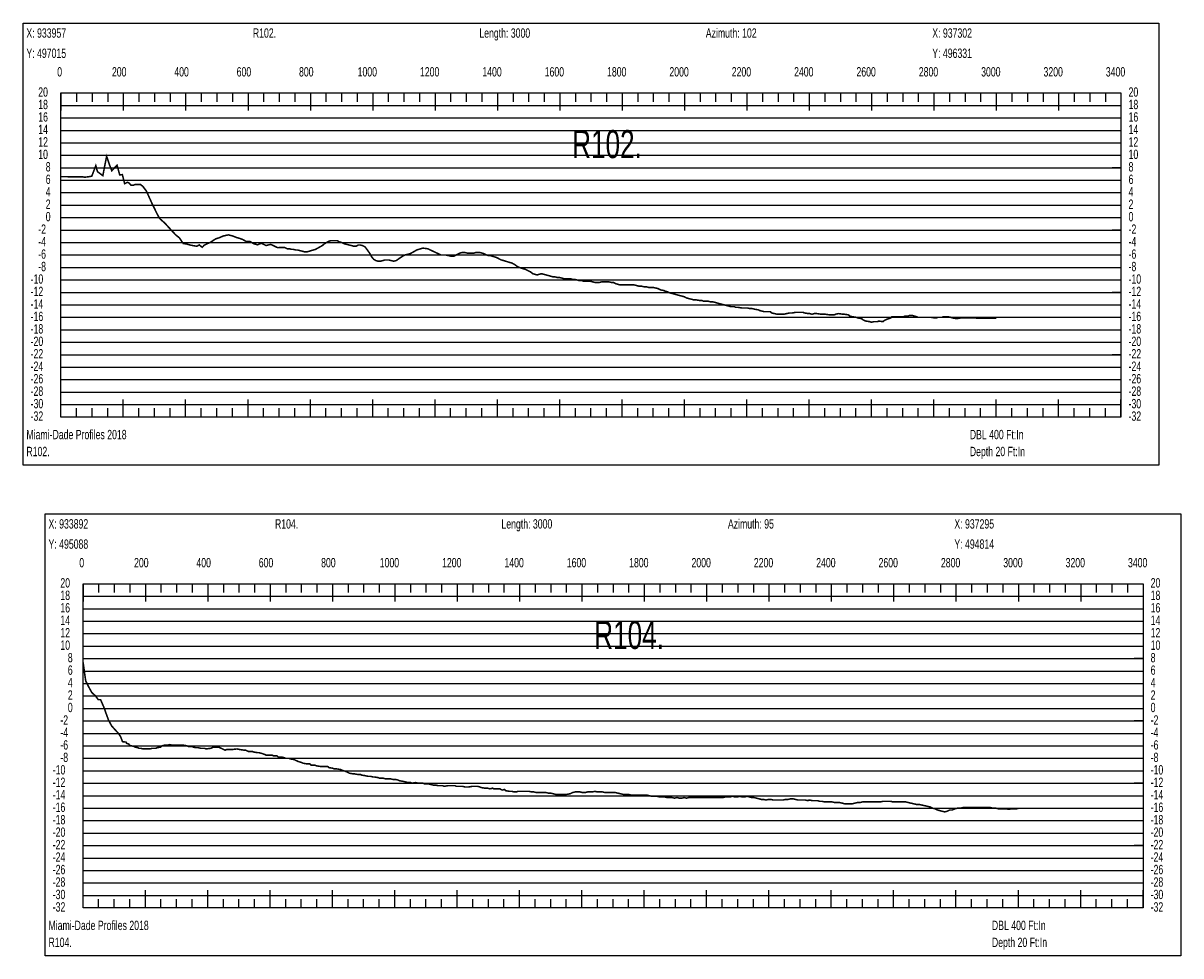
# Model space of a CAD drawing. Header units: inches. Extents: x 471865 to 538526, y 1054316 to 1102451.
# Tile 112 of 114: x 530678 to 534392, y 1099199 to 1102192. Entities that reach past the tile are written whole.
import ezdxf

# ---------------------------------------------------------------- set-up
doc = ezdxf.new("R2010")
doc.units = ezdxf.units.IN
doc.header["$MEASUREMENT"] = 0
for name, color, linetype in [('LABELS', 7, 'Continuous'), ('X_Gr1', 7, 'Continuous'), ('XSECTION', 7, 'Continuous')]:
    doc.layers.add(name, color=color, linetype=linetype)
doc.styles.get("Standard").update_dxf_attribs({"font": 'arial.ttf'})

msp = doc.modelspace()

# ---------------------------------------------------------------- linework, layer by layer
at = {"layer": 'X_Gr1', "color": 6, "linetype": 'Continuous', "lineweight": 18, "true_color": 0xff00ff, "transparency": 33554687, "const_width": 5}
for points in [[(530800.7, 1101699.3), (530800.7, 1101699.3), (530870.5, 1101698.5), (530875.6, 1101697.5), (530886.8, 1101698.7), (530898.6, 1101700.9), (530911.5, 1101734.5), (530916.9, 1101715.3), (530934, 1101702.5), (530946.2, 1101764.5), (530954.6, 1101739.4), (530962.8, 1101718.2), (530973.4, 1101729.6), (530979.6, 1101735.8), (530988.2, 1101705.1), (530996.7, 1101705.8), (531003.9, 1101676.6), (531013.1, 1101681.3), (531018.3, 1101678.6), (531024.2, 1101672), (531031.5, 1101671.5), (531037.3, 1101674), (531045.3, 1101674.3), (531054.3, 1101674.4), (531062.4, 1101668.2), (531074, 1101652.6), (531082.7, 1101633.3), (531091.9, 1101612.9), (531108.4, 1101579.4), (531116.1, 1101565), (531132.9, 1101550.2), (531150.1, 1101531.4), (531167.3, 1101512.9), (531179.6, 1101502.9), (531192, 1101484.7), (531201.5, 1101483.4), (531213.1, 1101480.1), (531224.4, 1101477.8), (531235.5, 1101475.9), (531243.5, 1101480.2), (531252.8, 1101472.5), (531259.1, 1101479.3), (531270.1, 1101484.7), (531278.6, 1101488.4), (531285.3, 1101492.6), (531297, 1101500.2), (531306.3, 1101502.8), (531320.8, 1101509), (531336.4, 1101512.4), (531349.8, 1101509.3), (531361.6, 1101504.4), (531372.6, 1101501.3), (531382.8, 1101497.6), (531394.4, 1101490.8), (531405.4, 1101491.8), (531418.5, 1101483.8), (531430.7, 1101480.7), (531442.2, 1101485.8), (531457.3, 1101478.3), (531472.7, 1101482), (531485.7, 1101475.7), (531494.8, 1101471.3), (531499.2, 1101471.7), (531503.6, 1101472.1), (531508.1, 1101472.1), (531512.6, 1101472.1), (531517.3, 1101471.9), (531525.2, 1101467.9), (531532.6, 1101467.9), (531539.5, 1101465.9), (531545.9, 1101465.9), (531552.4, 1101463.9), (531559.1, 1101463.9), (531566.5, 1101461.9), (531574.2, 1101459.9), (531581.6, 1101457.9), (531588.8, 1101457.9), (531595.6, 1101459.9), (531602.3, 1101461.9), (531609.3, 1101463.9), (531616.2, 1101465.9), (531623.3, 1101469.9), (531630.5, 1101473.9), (531637.8, 1101477.9), (531644.9, 1101483.9), (531651.7, 1101487.9), (531658.6, 1101491.9), (531665.6, 1101493.9), (531672.5, 1101493.9), (531679.4, 1101493.9), (531686.1, 1101493.9), (531692.9, 1101489.9), (531700.2, 1101487.9), (531708.1, 1101483.9), (531716.3, 1101481.9), (531724.5, 1101479.9), (531732.2, 1101477.9), (531739.4, 1101475.9), (531746.2, 1101475.9), (531753.1, 1101479.9), (531760.1, 1101479.9), (531767.5, 1101477.9), (531775.1, 1101473.9), (531782.5, 1101463.9), (531789.7, 1101453.9), (531796.4, 1101441.9), (531803, 1101433.9), (531809.9, 1101429.9), (531817.2, 1101427.9), (531824.8, 1101427.9), (531831.8, 1101429.9), (531838.5, 1101431.9), (531851.7, 1101431.9), (531859.1, 1101429.9), (531866.9, 1101427.9), (531874.8, 1101429.9), (531880.7, 1101433.9), (531886.6, 1101437.9), (531892.4, 1101442), (531895.3, 1101443.9), (531902.8, 1101447.9), (531911, 1101449.9), (531919.3, 1101451.9), (531926.9, 1101455.9), (531934, 1101459.9), (531940.5, 1101463.9), (531947, 1101465.9), (531953.6, 1101467.9), (531960.7, 1101469.9), (531966.5, 1101469.2), (531972.2, 1101468.4), (531976.2, 1101467.9), (531978, 1101467), (531983.9, 1101464.3), (531989.7, 1101461.5), (531995.5, 1101458.8), (532001.4, 1101456), (532007.2, 1101453.3), (532013, 1101450.5), (532018.6, 1101447.9), (532025.9, 1101447.9), (532034, 1101447.9), (532043, 1101445.9), (532051.5, 1101443.9), (532059.5, 1101443.9), (532065.3, 1101446.8), (532071.2, 1101449.8), (532077.1, 1101452.7), (532079.5, 1101453.9), (532086.5, 1101455.9), (532094.7, 1101455.9), (532103.1, 1101453.9), (532111, 1101453.9), (532118.4, 1101453.9), (532124.8, 1101453.9), (532130.9, 1101455.9), (532137.1, 1101455.9), (532143.7, 1101455.9), (532150.6, 1101453.9), (532157.5, 1101451.9), (532164.7, 1101447.9), (532171.6, 1101445.9), (532177.8, 1101445.9), (532183.8, 1101443.9), (532190.1, 1101441.9), (532196.8, 1101439.9), (532204.4, 1101435.9), (532212.3, 1101431.9), (532219.9, 1101429.9), (532226.6, 1101427.9), (532232.7, 1101425.9), (532239.2, 1101423.9), (532246.3, 1101421.9), (532254.2, 1101417.9), (532262.1, 1101411.9), (532269.6, 1101407.9), (532276.1, 1101405.9), (532282.3, 1101403.9), (532289.4, 1101401.9), (532297.3, 1101397.9), (532305.5, 1101393.9), (532313.2, 1101387.9), (532320.3, 1101385.9), (532327, 1101383.9), (532333.8, 1101385.9), (532341, 1101387.9), (532348.4, 1101385.9), (532355.8, 1101383.9), (532363.3, 1101381.9), (532370.3, 1101379.9), (532377.1, 1101377.9), (532383.7, 1101377.9), (532390.6, 1101375.9), (532398.2, 1101375.9), (532405.7, 1101373.9), (532412.9, 1101371.9), (532420, 1101371.9), (532426.7, 1101371.9), (532433.3, 1101371.9), (532440.1, 1101369.9), (532447.1, 1101369.9), (532454.3, 1101367.9), (532461.7, 1101365.9), (532469.3, 1101365.9), (532476.3, 1101363.9), (532482.8, 1101363.9), (532489.6, 1101363.9), (532496.8, 1101363.9), (532504.6, 1101361.9), (532512.4, 1101359.9), (532523.5, 1101359.9), (532527.3, 1101359.9), (532534.7, 1101361.9), (532542.3, 1101361.9), (532549.4, 1101361.9), (532556.5, 1101361.9), (532564.1, 1101359.9), (532571.7, 1101359.9), (532579.1, 1101355.9), (532585.8, 1101353.9), (532592.8, 1101351.9), (532600.4, 1101351.9), (532608.3, 1101351.9), (532616.1, 1101351.9), (532623.5, 1101351.9), (532631, 1101351.9), (532638.4, 1101351.9), (532645.8, 1101349.9), (532653.5, 1101347.9), (532661.4, 1101347.9), (532669.6, 1101345.9), (532677.5, 1101345.9), (532684.6, 1101343.9), (532691.6, 1101343.9), (532699.2, 1101343.9), (532707.4, 1101341.9), (532715.5, 1101339.9), (532722.7, 1101335.9), (532733.7, 1101333.9), (532737.5, 1101331.9), (532745.4, 1101329.9), (532753.7, 1101325.9), (532761.8, 1101323.9), (532769.5, 1101321.9), (532776.6, 1101319.9), (532783.8, 1101317.9), (532791.3, 1101315.9), (532799, 1101313.9), (532806.7, 1101309.9), (532814.3, 1101307.9), (532821.9, 1101305.9), (532829.5, 1101303.9), (532836.8, 1101303.9), (532848.3, 1101301.9), (532856.1, 1101301.9), (532860, 1101299.9), (532867.4, 1101299.9), (532874.5, 1101299.9), (532882.1, 1101297.9), (532889.8, 1101297.9), (532897.3, 1101295.9), (532904.3, 1101293.9), (532911.3, 1101291.9), (532918.9, 1101289.9), (532926.8, 1101287.9), (532934.7, 1101285.9), (532942.1, 1101283.9), (532949.1, 1101281.9), (532959.8, 1101281.9), (532963.7, 1101279.9), (532971.8, 1101279.9), (532983.3, 1101277.9), (532987, 1101277.9), (532997.8, 1101277.9), (533001.5, 1101277.9), (533009.2, 1101275.9), (533017.1, 1101275.9), (533024.9, 1101273.9), (533036.4, 1101271.9), (533040.3, 1101269.9), (533048, 1101267.9), (533055.4, 1101265.9), (533063, 1101265.9), (533075, 1101265.9), (533079.3, 1101261.9), (533088.1, 1101259.9), (533096.4, 1101257.9), (533104, 1101257.9), (533115, 1101257.9), (533118.9, 1101257.9), (533127.7, 1101259.9), (533136.8, 1101261.9), (533145.3, 1101261.9), (533156.4, 1101263.9), (533163.7, 1101263.9), (533167.6, 1101263.9), (533180.2, 1101263.9), (533184.6, 1101261.9), (533197.1, 1101259.9), (533201.1, 1101259.9), (533208.7, 1101257.9), (533216.2, 1101259.9), (533224.2, 1101259.9), (533237.2, 1101257.9), (533241.9, 1101257.9), (533251, 1101257.9), (533264, 1101255.9), (533268.2, 1101255.9), (533280.7, 1101255.9), (533284.9, 1101257.9), (533293.6, 1101259.9), (533307.2, 1101257.9), (533311.9, 1101257.9), (533325.4, 1101255.9), (533329.8, 1101251.9), (533338.1, 1101249.9), (533350.5, 1101247.9), (533354.7, 1101245.9), (533367.7, 1101243.9), (533372.1, 1101239.9), (533381.1, 1101235.9), (533394.4, 1101233.9), (533398.7, 1101231.9), (533406.9, 1101233.9), (533418.7, 1101233.9), (533422.9, 1101235.9), (533436.3, 1101233.9), (533440.9, 1101237.9), (533449.7, 1101241.9), (533461.4, 1101245.9), (533465.1, 1101249.9), (533477.2, 1101249.9), (533481.7, 1101249.9), (533495.1, 1101249.9), (533502.9, 1101249.9), (533506.6, 1101251.9), (533517.5, 1101251.9), (533521.6, 1101253.9), (533530.5, 1101253.9), (533544, 1101249.9), (533548.2, 1101247.9), (533559.5, 1101247.9), (533563.3, 1101247.9), (533571.4, 1101247.9), (533585.2, 1101247.9), (533589.9, 1101247.9), (533602.8, 1101245.9), (533606.7, 1101245.9), (533613.9, 1101247.9), (533625.6, 1101247.9), (533630, 1101249.9), (533644.3, 1101249.9), (533653.9, 1101247.9), (533658.5, 1101245.9), (533670.6, 1101243.9), (533674.4, 1101243.9), (533686, 1101245.9), (533694.7, 1101245.9), (533799.7, 1101244.9)], [(530870.8, 1100140.8), (530870.8, 1100140.8), (530879, 1100081.3), (530887.3, 1100064.6), (530898.7, 1100043.7), (530909.7, 1100033.9), (530919.4, 1100021), (530926.8, 1100020.8), (530937.1, 1099997.3), (530951.7, 1099956.7), (530962, 1099937.1), (530975.1, 1099922.3), (530983.1, 1099914.2), (530990.9, 1099902.4), (530997.2, 1099886), (531008.4, 1099884.8), (531010.3, 1099880.8), (531017.1, 1099878.8), (531019.6, 1099874.8), (531025.2, 1099872.8), (531034, 1099870.8), (531037.1, 1099868.8), (531046.6, 1099866.8), (531049.7, 1099864.8), (531056.3, 1099864.8), (531063, 1099862.8), (531070.1, 1099862.8), (531081.3, 1099862.8), (531084.9, 1099862.8), (531092.5, 1099864.8), (531104.2, 1099864.8), (531108.1, 1099866.8), (531120, 1099868.8), (531123.9, 1099872.8), (531131.7, 1099874.8), (531143, 1099874.8), (531146.7, 1099876.8), (531158.4, 1099874.8), (531162.2, 1099874.8), (531170, 1099874.8), (531181.4, 1099874.8), (531185.3, 1099874.8), (531193, 1099874.8), (531204.1, 1099872.8), (531208, 1099870.8), (531219.9, 1099870.8), (531223.8, 1099868.8), (531231.7, 1099866.8), (531239.8, 1099866.8), (531248.3, 1099864.8), (531260.6, 1099864.8), (531264.7, 1099862.8), (531280.8, 1099864.8), (531288.8, 1099868.8), (531300.9, 1099868.8), (531305.2, 1099868.8), (531313.7, 1099864.8), (531326.3, 1099858.8), (531330.7, 1099860.8), (531343.5, 1099860.8), (531347.8, 1099860.8), (531364.6, 1099862.8), (531373.5, 1099860.8), (531387.2, 1099858.8), (531391.8, 1099858.8), (531400.8, 1099854.8), (531413.6, 1099854.8), (531417.9, 1099852.8), (531430.8, 1099850.8), (531434.9, 1099850.8), (531442.9, 1099848.8), (531454, 1099844.8), (531457.8, 1099842.8), (531469.3, 1099842.8), (531477.1, 1099842.8), (531481, 1099840.8), (531492.4, 1099840.8), (531496.4, 1099836.8), (531508, 1099836.8), (531515.6, 1099834.8), (531519.4, 1099832.8), (531531.1, 1099832.8), (531535.3, 1099830.8), (531547.5, 1099828.8), (531551.6, 1099826.8), (531559.9, 1099822.8), (531572.5, 1099818.8), (531576.8, 1099816.8), (531589.5, 1099814.8), (531597.9, 1099814.8), (531602.2, 1099810.8), (531614.4, 1099810.8), (531618.2, 1099808.8), (531630.3, 1099806.8), (531638.5, 1099806.8), (531642.7, 1099806.8), (531655, 1099806.8), (531659.3, 1099802.8), (531671.8, 1099800.8), (531675.9, 1099798.8), (531684, 1099798.8), (531696.3, 1099796.8), (531700.5, 1099794.8), (531712.9, 1099790.8), (531721, 1099786.8), (531725.1, 1099784.8), (531736.9, 1099782.8), (531740.7, 1099782.8), (531752.4, 1099780.8), (531760.4, 1099780.8), (531764.4, 1099778.8), (531776.7, 1099776.8), (531784.9, 1099774.8), (531792.9, 1099774.8), (531801.1, 1099772.8), (531805.3, 1099772.8), (531817.3, 1099770.8), (531821.3, 1099768.8), (531833.4, 1099768.8), (531841.2, 1099766.8), (531845.1, 1099766.8), (531857.2, 1099766.8), (531865.4, 1099764.8), (531873.6, 1099764.8), (531881.4, 1099762.8), (531885.3, 1099760.8), (531897.2, 1099758.8), (531905.2, 1099756.8), (531913.2, 1099754.8), (531921.3, 1099754.8), (531925.3, 1099752.8), (531937.5, 1099754.8), (531945.5, 1099752.8), (531953.5, 1099752.8), (531961.5, 1099752.8), (531965.6, 1099750.8), (531977.4, 1099750.8), (531985.5, 1099748.8), (531993.7, 1099746.8), (532001.8, 1099746.8), (532009.5, 1099744.8), (532016.9, 1099744.8), (532024.6, 1099744.8), (532028.5, 1099742.8), (532040.2, 1099744.8), (532044.2, 1099744.8), (532055.8, 1099744.8), (532063.8, 1099744.8), (532067.9, 1099742.8), (532079.8, 1099742.8), (532087.6, 1099742.8), (532095.6, 1099740.8), (532103.9, 1099740.8), (532107.9, 1099740.8), (532119.5, 1099742.8), (532123.6, 1099742.8), (532135.6, 1099742.8), (532143.7, 1099740.8), (532148, 1099738.8), (532160.1, 1099736.8), (532168, 1099736.8), (532175.8, 1099734.8), (532183.9, 1099736.8), (532187.9, 1099734.8), (532199.4, 1099734.8), (532207.3, 1099734.8), (532214.9, 1099730.8), (532222.4, 1099732.8), (532226.2, 1099728.8), (532237.9, 1099726.8), (532245.6, 1099726.8), (532253.3, 1099724.8), (532261.1, 1099724.8), (532265, 1099726.8), (532276.7, 1099726.8), (532284.6, 1099726.8), (532292.8, 1099726.8), (532301, 1099726.8), (532309.1, 1099724.8), (532317, 1099724.8), (532324.5, 1099722.8), (532331.9, 1099722.8), (532339.9, 1099722.8), (532344, 1099722.8), (532355.9, 1099722.8), (532363.7, 1099720.8), (532371.6, 1099720.8), (532379.3, 1099718.8), (532386.5, 1099716.8), (532393.8, 1099716.8), (532401.3, 1099716.8), (532408.9, 1099716.8), (532416.7, 1099716.8), (532420.7, 1099716.8), (532432.5, 1099718.8), (532440.5, 1099722.8), (532448.8, 1099724.8), (532457, 1099724.8), (532464.9, 1099724.8), (532472.9, 1099722.8), (532480.8, 1099722.8), (532488.8, 1099724.8), (532496.8, 1099724.8), (532504.6, 1099724.8), (532512.5, 1099726.8), (532520.4, 1099724.8), (532528.4, 1099724.8), (532536.7, 1099724.8), (532545, 1099722.8), (532553.3, 1099722.8), (532561.5, 1099722.8), (532569.8, 1099722.8), (532578.2, 1099722.8), (532586.6, 1099720.8), (532595, 1099718.8), (532603.3, 1099716.8), (532611.7, 1099716.8), (532620.1, 1099716.8), (532628.6, 1099714.8), (532637.1, 1099714.8), (532645.6, 1099714.8), (532654, 1099714.8), (532662.2, 1099714.8), (532670.5, 1099714.8), (532678.7, 1099714.8), (532686.8, 1099712.8), (532694.9, 1099710.8), (532703.2, 1099710.8), (532711.5, 1099710.8), (532719.6, 1099708.8), (532727.5, 1099708.8), (532735.6, 1099708.8), (532743.7, 1099706.8), (532751.7, 1099706.8), (532759.8, 1099706.8), (532767.7, 1099704.8), (532775.6, 1099706.8), (532783.3, 1099704.8), (532790.9, 1099704.8), (532798.5, 1099706.8), (532806, 1099704.8), (532813.4, 1099706.8), (532821.2, 1099706.8), (532828.9, 1099706.8), (532836.2, 1099706.8), (532843.5, 1099706.8), (532851.2, 1099706.8), (532859.1, 1099706.8), (532867, 1099706.8), (532874.9, 1099706.8), (532882.8, 1099706.8), (532891, 1099706.8), (532899.2, 1099706.8), (532907.4, 1099706.8), (532915.2, 1099706.8), (532922.7, 1099706.8), (532930.4, 1099708.8), (532938.3, 1099708.8), (532946.2, 1099708.8), (532954.1, 1099710.8), (532961.8, 1099708.8), (532969.5, 1099708.8), (532977.3, 1099710.8), (532985.1, 1099708.8), (532992.7, 1099708.8), (533000.3, 1099710.8), (533007.9, 1099708.8), (533015.5, 1099706.8), (533023.1, 1099706.8), (533030.8, 1099704.8), (533038.5, 1099702.8), (533046.1, 1099700.8), (533053.6, 1099700.8), (533061.1, 1099698.8), (533068.9, 1099700.8), (533076.7, 1099700.8), (533084.5, 1099698.8), (533092.4, 1099698.8), (533100.4, 1099698.8), (533108.4, 1099698.8), (533116.1, 1099698.8), (533124, 1099700.8), (533132, 1099700.8), (533140, 1099702.8), (533148, 1099702.8), (533156, 1099700.8), (533164, 1099698.8), (533172, 1099698.8), (533179.7, 1099698.8), (533187.5, 1099698.8), (533195.3, 1099696.8), (533199.3, 1099698.8), (533211.1, 1099696.8), (533218.7, 1099696.8), (533226.1, 1099696.8), (533233.4, 1099694.8), (533241.1, 1099694.8), (533249, 1099692.8), (533257, 1099692.8), (533265.1, 1099692.8), (533273.3, 1099692.8), (533281.5, 1099690.8), (533289.6, 1099690.8), (533297.7, 1099690.8), (533305.8, 1099688.8), (533313.7, 1099686.8), (533321.8, 1099686.8), (533329.9, 1099686.8), (533337.9, 1099686.8), (533346.1, 1099688.8), (533354.5, 1099690.8), (533362.8, 1099690.8), (533370.9, 1099692.8), (533378.9, 1099692.8), (533387, 1099692.8), (533395.4, 1099692.8), (533403.8, 1099692.8), (533412.2, 1099692.8), (533420.5, 1099692.8), (533428.8, 1099692.8), (533436.5, 1099694.8), (533444.4, 1099694.8), (533452.4, 1099694.8), (533460.4, 1099694.8), (533468.4, 1099692.8), (533476.3, 1099692.8), (533484.7, 1099692.8), (533493.3, 1099692.8), (533501.5, 1099692.8), (533509.6, 1099692.8), (533517.7, 1099690.8), (533526.1, 1099688.8), (533534.8, 1099686.8), (533543.2, 1099684.8), (533552, 1099684.8), (533560.8, 1099682.8), (533569.6, 1099680.8), (533578.4, 1099678.8), (533586.9, 1099676.8), (533595.2, 1099672.8), (533603.3, 1099670.8), (533611.2, 1099666.8), (533618.8, 1099664.8), (533626.4, 1099662.8), (533634.1, 1099660.8), (533641.9, 1099662.8), (533650.2, 1099666.8), (533658.8, 1099666.8), (533667.3, 1099670.8), (533676.1, 1099672.8), (533684.7, 1099672.8), (533693.4, 1099674.8), (533702, 1099674.8), (533710.5, 1099674.8), (533719.1, 1099674.8), (533727.8, 1099674.8), (533736.7, 1099674.8), (533745.6, 1099674.8), (533754.4, 1099674.8), (533763.2, 1099674.8), (533771.7, 1099674.8), (533780.3, 1099674.8), (533789.1, 1099672.8), (533797.6, 1099672.8), (533806, 1099670.8), (533814.3, 1099670.8), (533822.7, 1099670.8), (533831.3, 1099670.8), (533839.7, 1099668.8), (533848.3, 1099670.8), (533856.8, 1099670.8), (533865.2, 1099670.8), (533870.6, 1099672.1)]]:
    msp.add_lwpolyline(points, dxfattribs=at)
at = {"layer": 'XSECTION', "color": 18, "linetype": 'Continuous', "true_color": 0x000000}
for points in [[(530678.5, 1102191.9), (534320.9, 1102191.9), (534320.9, 1100773.9), (530678.5, 1100773.9), (530678.5, 1102191.9)], [(530799.7, 1101967.9), (534199.7, 1101967.9), (534199.7, 1100927.9), (530799.7, 1100927.9), (530799.7, 1101967.9)], [(530799.7, 1101967.9), (530799.7, 1101911.5)], [(530799.7, 1101967.9), (530799.7, 1101911.5)], [(530799.7, 1101967.9), (530799.7, 1101939.9)], [(530799.7, 1101967.9), (530799.7, 1101939.9)], [(530849.7, 1101967.9), (530849.7, 1101939.9)], [(530899.7, 1101967.9), (530899.7, 1101939.9)], [(530949.7, 1101967.9), (530949.7, 1101939.9)], [(530999.7, 1101967.9), (530999.7, 1101911.5)], [(530999.7, 1101967.9), (530999.7, 1101939.9)], [(531049.7, 1101967.9), (531049.7, 1101939.9)], [(531099.7, 1101967.9), (531099.7, 1101939.9)], [(531149.7, 1101967.9), (531149.7, 1101939.9)], [(531199.7, 1101967.9), (531199.7, 1101911.5)], [(531199.7, 1101967.9), (531199.7, 1101939.9)], [(531249.7, 1101967.9), (531249.7, 1101939.9)], [(531299.7, 1101967.9), (531299.7, 1101939.9)], [(531349.7, 1101967.9), (531349.7, 1101939.9)], [(531399.7, 1101967.9), (531399.7, 1101911.5)], [(531399.7, 1101967.9), (531399.7, 1101939.9)], [(531449.7, 1101967.9), (531449.7, 1101939.9)], [(531499.7, 1101967.9), (531499.7, 1101939.9)], [(531549.7, 1101967.9), (531549.7, 1101939.9)], [(531599.7, 1101967.9), (531599.7, 1101911.5)], [(531599.7, 1101967.9), (531599.7, 1101939.9)], [(531649.7, 1101967.9), (531649.7, 1101939.9)], [(531699.7, 1101967.9), (531699.7, 1101939.9)], [(531749.7, 1101967.9), (531749.7, 1101939.9)], [(531799.7, 1101967.9), (531799.7, 1101911.5)], [(531799.7, 1101967.9), (531799.7, 1101939.9)], [(531849.7, 1101967.9), (531849.7, 1101939.9)], [(531899.7, 1101967.9), (531899.7, 1101939.9)], [(531949.7, 1101967.9), (531949.7, 1101939.9)], [(531999.7, 1101967.9), (531999.7, 1101911.5)], [(531999.7, 1101967.9), (531999.7, 1101939.9)], [(532049.7, 1101967.9), (532049.7, 1101939.9)], [(532099.7, 1101967.9), (532099.7, 1101939.9)], [(532149.7, 1101967.9), (532149.7, 1101939.9)], [(532199.7, 1101967.9), (532199.7, 1101911.5)], [(532199.7, 1101967.9), (532199.7, 1101939.9)], [(532249.7, 1101967.9), (532249.7, 1101939.9)], [(532299.7, 1101967.9), (532299.7, 1101939.9)], [(532349.7, 1101967.9), (532349.7, 1101939.9)], [(532399.7, 1101967.9), (532399.7, 1101911.5)], [(532399.7, 1101967.9), (532399.7, 1101939.9)], [(532449.7, 1101967.9), (532449.7, 1101939.9)], [(532499.7, 1101967.9), (532499.7, 1101939.9)], [(532549.7, 1101967.9), (532549.7, 1101939.9)], [(532599.7, 1101967.9), (532599.7, 1101911.5)], [(532599.7, 1101967.9), (532599.7, 1101939.9)], [(532649.7, 1101967.9), (532649.7, 1101939.9)], [(532699.7, 1101967.9), (532699.7, 1101939.9)], [(532749.7, 1101967.9), (532749.7, 1101939.9)], [(532799.7, 1101967.9), (532799.7, 1101911.5)], [(532799.7, 1101967.9), (532799.7, 1101939.9)], [(532849.7, 1101967.9), (532849.7, 1101939.9)], [(532899.7, 1101967.9), (532899.7, 1101939.9)], [(532949.7, 1101967.9), (532949.7, 1101939.9)], [(532999.7, 1101967.9), (532999.7, 1101911.5)], [(532999.7, 1101967.9), (532999.7, 1101939.9)], [(533049.7, 1101967.9), (533049.7, 1101939.9)], [(533099.7, 1101967.9), (533099.7, 1101939.9)], [(533149.7, 1101967.9), (533149.7, 1101939.9)], [(533199.7, 1101967.9), (533199.7, 1101911.5)], [(533199.7, 1101967.9), (533199.7, 1101939.9)], [(533249.7, 1101967.9), (533249.7, 1101939.9)], [(533299.7, 1101967.9), (533299.7, 1101939.9)], [(533349.7, 1101967.9), (533349.7, 1101939.9)], [(533399.7, 1101967.9), (533399.7, 1101911.5)], [(533399.7, 1101967.9), (533399.7, 1101939.9)], [(533449.7, 1101967.9), (533449.7, 1101939.9)], [(533499.7, 1101967.9), (533499.7, 1101939.9)], [(533549.7, 1101967.9), (533549.7, 1101939.9)], [(533599.7, 1101967.9), (533599.7, 1101911.5)], [(533599.7, 1101967.9), (533599.7, 1101939.9)], [(533649.7, 1101967.9), (533649.7, 1101939.9)], [(533699.7, 1101967.9), (533699.7, 1101939.9)], [(533749.7, 1101967.9), (533749.7, 1101939.9)], [(533799.7, 1101967.9), (533799.7, 1101911.5)], [(533799.7, 1101967.9), (533799.7, 1101939.9)], [(533849.7, 1101967.9), (533849.7, 1101939.9)], [(533899.7, 1101967.9), (533899.7, 1101939.9)], [(533949.7, 1101967.9), (533949.7, 1101939.9)], [(533999.7, 1101967.9), (533999.7, 1101911.5)], [(533999.7, 1101967.9), (533999.7, 1101939.9)], [(534049.7, 1101967.9), (534049.7, 1101939.9)], [(534099.7, 1101967.9), (534099.7, 1101939.9)], [(534149.7, 1101967.9), (534149.7, 1101939.9)], [(534199.7, 1101967.9), (534199.7, 1101911.5)], [(534199.7, 1101967.9), (534199.7, 1101939.9)], [(530799.7, 1101727.9), (530827.7, 1101727.9)], [(534199.7, 1101727.9), (534171.7, 1101727.9)], [(530799.7, 1101527.9), (530827.7, 1101527.9)], [(534199.7, 1101527.9), (534171.7, 1101527.9)], [(530799.7, 1101327.9), (530827.7, 1101327.9)], [(534199.7, 1101327.9), (534171.7, 1101327.9)], [(530799.7, 1101127.9), (530827.7, 1101127.9)], [(534199.7, 1101127.9), (534171.7, 1101127.9)], [(530799.7, 1100927.9), (530799.7, 1100984.3)], [(530799.7, 1100927.9), (530799.7, 1100984.3)], [(530999.7, 1100927.9), (530999.7, 1100984.3)], [(531199.7, 1100927.9), (531199.7, 1100984.3)], [(531399.7, 1100927.9), (531399.7, 1100984.3)], [(531599.7, 1100927.9), (531599.7, 1100984.3)], [(531799.7, 1100927.9), (531799.7, 1100984.3)], [(531999.7, 1100927.9), (531999.7, 1100984.3)], [(532199.7, 1100927.9), (532199.7, 1100984.3)], [(532399.7, 1100927.9), (532399.7, 1100984.3)], [(532599.7, 1100927.9), (532599.7, 1100984.3)], [(532799.7, 1100927.9), (532799.7, 1100984.3)], [(532999.7, 1100927.9), (532999.7, 1100984.3)], [(533199.7, 1100927.9), (533199.7, 1100984.3)], [(533399.7, 1100927.9), (533399.7, 1100984.3)], [(533599.7, 1100927.9), (533599.7, 1100984.3)], [(533799.7, 1100927.9), (533799.7, 1100984.3)], [(533999.7, 1100927.9), (533999.7, 1100984.3)], [(534199.7, 1100927.9), (534199.7, 1100984.3)], [(530799.7, 1100927.9), (530799.7, 1100955.9)], [(530799.7, 1100927.9), (530799.7, 1100955.9)], [(530849.7, 1100927.9), (530849.7, 1100955.9)], [(530899.7, 1100927.9), (530899.7, 1100955.9)], [(530949.7, 1100927.9), (530949.7, 1100955.9)], [(530999.7, 1100927.9), (530999.7, 1100955.9)], [(531049.7, 1100927.9), (531049.7, 1100955.9)], [(531099.7, 1100927.9), (531099.7, 1100955.9)], [(531149.7, 1100927.9), (531149.7, 1100955.9)], [(531199.7, 1100927.9), (531199.7, 1100955.9)], [(531249.7, 1100927.9), (531249.7, 1100955.9)], [(531299.7, 1100927.9), (531299.7, 1100955.9)], [(531349.7, 1100927.9), (531349.7, 1100955.9)], [(531399.7, 1100927.9), (531399.7, 1100955.9)], [(531449.7, 1100927.9), (531449.7, 1100955.9)], [(531499.7, 1100927.9), (531499.7, 1100955.9)], [(531549.7, 1100927.9), (531549.7, 1100955.9)], [(531599.7, 1100927.9), (531599.7, 1100955.9)], [(531649.7, 1100927.9), (531649.7, 1100955.9)], [(531699.7, 1100927.9), (531699.7, 1100955.9)], [(531749.7, 1100927.9), (531749.7, 1100955.9)], [(531799.7, 1100927.9), (531799.7, 1100955.9)], [(531849.7, 1100927.9), (531849.7, 1100955.9)], [(531899.7, 1100927.9), (531899.7, 1100955.9)], [(531949.7, 1100927.9), (531949.7, 1100955.9)], [(531999.7, 1100927.9), (531999.7, 1100955.9)], [(532049.7, 1100927.9), (532049.7, 1100955.9)], [(532099.7, 1100927.9), (532099.7, 1100955.9)], [(532149.7, 1100927.9), (532149.7, 1100955.9)], [(532199.7, 1100927.9), (532199.7, 1100955.9)], [(532249.7, 1100927.9), (532249.7, 1100955.9)], [(532299.7, 1100927.9), (532299.7, 1100955.9)], [(532349.7, 1100927.9), (532349.7, 1100955.9)], [(532399.7, 1100927.9), (532399.7, 1100955.9)], [(532449.7, 1100927.9), (532449.7, 1100955.9)], [(532499.7, 1100927.9), (532499.7, 1100955.9)], [(532549.7, 1100927.9), (532549.7, 1100955.9)], [(532599.7, 1100927.9), (532599.7, 1100955.9)], [(532649.7, 1100927.9), (532649.7, 1100955.9)], [(532699.7, 1100927.9), (532699.7, 1100955.9)], [(532749.7, 1100927.9), (532749.7, 1100955.9)], [(532799.7, 1100927.9), (532799.7, 1100955.9)], [(532849.7, 1100927.9), (532849.7, 1100955.9)], [(532899.7, 1100927.9), (532899.7, 1100955.9)], [(532949.7, 1100927.9), (532949.7, 1100955.9)], [(532999.7, 1100927.9), (532999.7, 1100955.9)], [(533049.7, 1100927.9), (533049.7, 1100955.9)], [(533099.7, 1100927.9), (533099.7, 1100955.9)], [(533149.7, 1100927.9), (533149.7, 1100955.9)], [(533199.7, 1100927.9), (533199.7, 1100955.9)], [(533249.7, 1100927.9), (533249.7, 1100955.9)], [(533299.7, 1100927.9), (533299.7, 1100955.9)], [(533349.7, 1100927.9), (533349.7, 1100955.9)], [(533399.7, 1100927.9), (533399.7, 1100955.9)], [(533449.7, 1100927.9), (533449.7, 1100955.9)], [(533499.7, 1100927.9), (533499.7, 1100955.9)], [(533549.7, 1100927.9), (533549.7, 1100955.9)], [(533599.7, 1100927.9), (533599.7, 1100955.9)], [(533649.7, 1100927.9), (533649.7, 1100955.9)], [(533699.7, 1100927.9), (533699.7, 1100955.9)], [(533749.7, 1100927.9), (533749.7, 1100955.9)], [(533799.7, 1100927.9), (533799.7, 1100955.9)], [(533849.7, 1100927.9), (533849.7, 1100955.9)], [(533899.7, 1100927.9), (533899.7, 1100955.9)], [(533949.7, 1100927.9), (533949.7, 1100955.9)], [(533999.7, 1100927.9), (533999.7, 1100955.9)], [(534049.7, 1100927.9), (534049.7, 1100955.9)], [(534099.7, 1100927.9), (534099.7, 1100955.9)], [(534149.7, 1100927.9), (534149.7, 1100955.9)], [(534199.7, 1100927.9), (534199.7, 1100955.9)], [(530749.4, 1100616.8), (534391.8, 1100616.8), (534391.8, 1099198.8), (530749.4, 1099198.8), (530749.4, 1100616.8)], [(530870.6, 1100392.8), (534270.6, 1100392.8), (534270.6, 1099352.8), (530870.6, 1099352.8), (530870.6, 1100392.8)], [(530870.6, 1100392.8), (530870.6, 1100336.4)], [(530870.6, 1100392.8), (530870.6, 1100336.4)], [(530870.6, 1100392.8), (530870.6, 1100364.8)], [(530870.6, 1100392.8), (530870.6, 1100364.8)], [(530920.6, 1100392.8), (530920.6, 1100364.8)], [(530970.6, 1100392.8), (530970.6, 1100364.8)], [(531020.6, 1100392.8), (531020.6, 1100364.8)], [(531070.6, 1100392.8), (531070.6, 1100336.4)], [(531070.6, 1100392.8), (531070.6, 1100364.8)], [(531120.6, 1100392.8), (531120.6, 1100364.8)], [(531170.6, 1100392.8), (531170.6, 1100364.8)], [(531220.6, 1100392.8), (531220.6, 1100364.8)], [(531270.6, 1100392.8), (531270.6, 1100336.4)], [(531270.6, 1100392.8), (531270.6, 1100364.8)], [(531320.6, 1100392.8), (531320.6, 1100364.8)], [(531370.6, 1100392.8), (531370.6, 1100364.8)], [(531420.6, 1100392.8), (531420.6, 1100364.8)], [(531470.6, 1100392.8), (531470.6, 1100336.4)], [(531470.6, 1100392.8), (531470.6, 1100364.8)], [(531520.6, 1100392.8), (531520.6, 1100364.8)], [(531570.6, 1100392.8), (531570.6, 1100364.8)], [(531620.6, 1100392.8), (531620.6, 1100364.8)], [(531670.6, 1100392.8), (531670.6, 1100336.4)], [(531670.6, 1100392.8), (531670.6, 1100364.8)], [(531720.6, 1100392.8), (531720.6, 1100364.8)], [(531770.6, 1100392.8), (531770.6, 1100364.8)], [(531820.6, 1100392.8), (531820.6, 1100364.8)], [(531870.6, 1100392.8), (531870.6, 1100336.4)], [(531870.6, 1100392.8), (531870.6, 1100364.8)], [(531920.6, 1100392.8), (531920.6, 1100364.8)], [(531970.6, 1100392.8), (531970.6, 1100364.8)], [(532020.6, 1100392.8), (532020.6, 1100364.8)], [(532070.6, 1100392.8), (532070.6, 1100336.4)], [(532070.6, 1100392.8), (532070.6, 1100364.8)], [(532120.6, 1100392.8), (532120.6, 1100364.8)], [(532170.6, 1100392.8), (532170.6, 1100364.8)], [(532220.6, 1100392.8), (532220.6, 1100364.8)], [(532270.6, 1100392.8), (532270.6, 1100336.4)], [(532270.6, 1100392.8), (532270.6, 1100364.8)], [(532320.6, 1100392.8), (532320.6, 1100364.8)], [(532370.6, 1100392.8), (532370.6, 1100364.8)], [(532420.6, 1100392.8), (532420.6, 1100364.8)], [(532470.6, 1100392.8), (532470.6, 1100336.4)], [(532470.6, 1100392.8), (532470.6, 1100364.8)], [(532520.6, 1100392.8), (532520.6, 1100364.8)], [(532570.6, 1100392.8), (532570.6, 1100364.8)], [(532620.6, 1100392.8), (532620.6, 1100364.8)], [(532670.6, 1100392.8), (532670.6, 1100336.4)], [(532670.6, 1100392.8), (532670.6, 1100364.8)], [(532720.6, 1100392.8), (532720.6, 1100364.8)], [(532770.6, 1100392.8), (532770.6, 1100364.8)], [(532820.6, 1100392.8), (532820.6, 1100364.8)], [(532870.6, 1100392.8), (532870.6, 1100336.4)], [(532870.6, 1100392.8), (532870.6, 1100364.8)], [(532920.6, 1100392.8), (532920.6, 1100364.8)], [(532970.6, 1100392.8), (532970.6, 1100364.8)], [(533020.6, 1100392.8), (533020.6, 1100364.8)], [(533070.6, 1100392.8), (533070.6, 1100336.4)], [(533070.6, 1100392.8), (533070.6, 1100364.8)], [(533120.6, 1100392.8), (533120.6, 1100364.8)], [(533170.6, 1100392.8), (533170.6, 1100364.8)], [(533220.6, 1100392.8), (533220.6, 1100364.8)], [(533270.6, 1100392.8), (533270.6, 1100336.4)], [(533270.6, 1100392.8), (533270.6, 1100364.8)], [(533320.6, 1100392.8), (533320.6, 1100364.8)], [(533370.6, 1100392.8), (533370.6, 1100364.8)], [(533420.6, 1100392.8), (533420.6, 1100364.8)], [(533470.6, 1100392.8), (533470.6, 1100336.4)], [(533470.6, 1100392.8), (533470.6, 1100364.8)], [(533520.6, 1100392.8), (533520.6, 1100364.8)], [(533570.6, 1100392.8), (533570.6, 1100364.8)], [(533620.6, 1100392.8), (533620.6, 1100364.8)], [(533670.6, 1100392.8), (533670.6, 1100336.4)], [(533670.6, 1100392.8), (533670.6, 1100364.8)], [(533720.6, 1100392.8), (533720.6, 1100364.8)], [(533770.6, 1100392.8), (533770.6, 1100364.8)], [(533820.6, 1100392.8), (533820.6, 1100364.8)], [(533870.6, 1100392.8), (533870.6, 1100336.4)], [(533870.6, 1100392.8), (533870.6, 1100364.8)], [(533920.6, 1100392.8), (533920.6, 1100364.8)], [(533970.6, 1100392.8), (533970.6, 1100364.8)], [(534020.6, 1100392.8), (534020.6, 1100364.8)], [(534070.6, 1100392.8), (534070.6, 1100336.4)], [(534070.6, 1100392.8), (534070.6, 1100364.8)], [(534120.6, 1100392.8), (534120.6, 1100364.8)], [(534170.6, 1100392.8), (534170.6, 1100364.8)], [(534220.6, 1100392.8), (534220.6, 1100364.8)], [(534270.6, 1100392.8), (534270.6, 1100336.4)], [(534270.6, 1100392.8), (534270.6, 1100364.8)], [(530870.6, 1100152.8), (530898.6, 1100152.8)], [(534270.6, 1100152.8), (534242.6, 1100152.8)], [(530870.6, 1099952.8), (530898.6, 1099952.8)], [(534270.6, 1099952.8), (534242.6, 1099952.8)], [(530870.6, 1099752.8), (530898.6, 1099752.8)], [(534270.6, 1099752.8), (534242.6, 1099752.8)], [(530870.6, 1099552.8), (530898.6, 1099552.8)], [(534270.6, 1099552.8), (534242.6, 1099552.8)], [(530870.6, 1099352.8), (530870.6, 1099409.2)], [(530870.6, 1099352.8), (530870.6, 1099409.2)], [(531070.6, 1099352.8), (531070.6, 1099409.2)], [(531270.6, 1099352.8), (531270.6, 1099409.2)], [(531470.6, 1099352.8), (531470.6, 1099409.2)], [(531670.6, 1099352.8), (531670.6, 1099409.2)], [(531870.6, 1099352.8), (531870.6, 1099409.2)], [(532070.6, 1099352.8), (532070.6, 1099409.2)], [(532270.6, 1099352.8), (532270.6, 1099409.2)], [(532470.6, 1099352.8), (532470.6, 1099409.2)], [(532670.6, 1099352.8), (532670.6, 1099409.2)], [(532870.6, 1099352.8), (532870.6, 1099409.2)], [(533070.6, 1099352.8), (533070.6, 1099409.2)], [(533270.6, 1099352.8), (533270.6, 1099409.2)], [(533470.6, 1099352.8), (533470.6, 1099409.2)], [(533670.6, 1099352.8), (533670.6, 1099409.2)], [(533870.6, 1099352.8), (533870.6, 1099409.2)], [(534070.6, 1099352.8), (534070.6, 1099409.2)], [(534270.6, 1099352.8), (534270.6, 1099409.2)], [(530870.6, 1099352.8), (530870.6, 1099380.8)], [(530870.6, 1099352.8), (530870.6, 1099380.8)], [(530920.6, 1099352.8), (530920.6, 1099380.8)], [(530970.6, 1099352.8), (530970.6, 1099380.8)], [(531020.6, 1099352.8), (531020.6, 1099380.8)], [(531070.6, 1099352.8), (531070.6, 1099380.8)], [(531120.6, 1099352.8), (531120.6, 1099380.8)], [(531170.6, 1099352.8), (531170.6, 1099380.8)], [(531220.6, 1099352.8), (531220.6, 1099380.8)], [(531270.6, 1099352.8), (531270.6, 1099380.8)], [(531320.6, 1099352.8), (531320.6, 1099380.8)], [(531370.6, 1099352.8), (531370.6, 1099380.8)], [(531420.6, 1099352.8), (531420.6, 1099380.8)], [(531470.6, 1099352.8), (531470.6, 1099380.8)], [(531520.6, 1099352.8), (531520.6, 1099380.8)], [(531570.6, 1099352.8), (531570.6, 1099380.8)], [(531620.6, 1099352.8), (531620.6, 1099380.8)], [(531670.6, 1099352.8), (531670.6, 1099380.8)], [(531720.6, 1099352.8), (531720.6, 1099380.8)], [(531770.6, 1099352.8), (531770.6, 1099380.8)], [(531820.6, 1099352.8), (531820.6, 1099380.8)], [(531870.6, 1099352.8), (531870.6, 1099380.8)], [(531920.6, 1099352.8), (531920.6, 1099380.8)], [(531970.6, 1099352.8), (531970.6, 1099380.8)], [(532020.6, 1099352.8), (532020.6, 1099380.8)], [(532070.6, 1099352.8), (532070.6, 1099380.8)], [(532120.6, 1099352.8), (532120.6, 1099380.8)], [(532170.6, 1099352.8), (532170.6, 1099380.8)], [(532220.6, 1099352.8), (532220.6, 1099380.8)], [(532270.6, 1099352.8), (532270.6, 1099380.8)], [(532320.6, 1099352.8), (532320.6, 1099380.8)], [(532370.6, 1099352.8), (532370.6, 1099380.8)], [(532420.6, 1099352.8), (532420.6, 1099380.8)], [(532470.6, 1099352.8), (532470.6, 1099380.8)], [(532520.6, 1099352.8), (532520.6, 1099380.8)], [(532570.6, 1099352.8), (532570.6, 1099380.8)], [(532620.6, 1099352.8), (532620.6, 1099380.8)], [(532670.6, 1099352.8), (532670.6, 1099380.8)], [(532720.6, 1099352.8), (532720.6, 1099380.8)], [(532770.6, 1099352.8), (532770.6, 1099380.8)], [(532820.6, 1099352.8), (532820.6, 1099380.8)], [(532870.6, 1099352.8), (532870.6, 1099380.8)], [(532920.6, 1099352.8), (532920.6, 1099380.8)], [(532970.6, 1099352.8), (532970.6, 1099380.8)], [(533020.6, 1099352.8), (533020.6, 1099380.8)], [(533070.6, 1099352.8), (533070.6, 1099380.8)], [(533120.6, 1099352.8), (533120.6, 1099380.8)], [(533170.6, 1099352.8), (533170.6, 1099380.8)], [(533220.6, 1099352.8), (533220.6, 1099380.8)], [(533270.6, 1099352.8), (533270.6, 1099380.8)], [(533320.6, 1099352.8), (533320.6, 1099380.8)], [(533370.6, 1099352.8), (533370.6, 1099380.8)], [(533420.6, 1099352.8), (533420.6, 1099380.8)], [(533470.6, 1099352.8), (533470.6, 1099380.8)], [(533520.6, 1099352.8), (533520.6, 1099380.8)], [(533570.6, 1099352.8), (533570.6, 1099380.8)], [(533620.6, 1099352.8), (533620.6, 1099380.8)], [(533670.6, 1099352.8), (533670.6, 1099380.8)], [(533720.6, 1099352.8), (533720.6, 1099380.8)], [(533770.6, 1099352.8), (533770.6, 1099380.8)], [(533820.6, 1099352.8), (533820.6, 1099380.8)], [(533870.6, 1099352.8), (533870.6, 1099380.8)], [(533920.6, 1099352.8), (533920.6, 1099380.8)], [(533970.6, 1099352.8), (533970.6, 1099380.8)], [(534020.6, 1099352.8), (534020.6, 1099380.8)], [(534070.6, 1099352.8), (534070.6, 1099380.8)], [(534120.6, 1099352.8), (534120.6, 1099380.8)], [(534170.6, 1099352.8), (534170.6, 1099380.8)], [(534220.6, 1099352.8), (534220.6, 1099380.8)], [(534270.6, 1099352.8), (534270.6, 1099380.8)]]:
    msp.add_lwpolyline(points, dxfattribs=at)
at = {"layer": 'XSECTION', "color": 18, "true_color": 0x000000}
for points in [[(530799.7, 1101927.9), (534199.7, 1101927.9)], [(530799.7, 1101887.9), (534199.7, 1101887.9)], [(530799.7, 1101847.9), (534199.7, 1101847.9)], [(530799.7, 1101807.9), (534199.7, 1101807.9)], [(530799.7, 1101767.9), (534199.7, 1101767.9)], [(530799.7, 1101727.9), (534199.7, 1101727.9)], [(530799.7, 1101687.9), (534199.7, 1101687.9)], [(530799.7, 1101647.9), (534199.7, 1101647.9)], [(530799.7, 1101607.9), (534199.7, 1101607.9)], [(530799.7, 1101567.9), (534199.7, 1101567.9)], [(530799.7, 1101527.9), (534199.7, 1101527.9)], [(530799.7, 1101487.9), (534199.7, 1101487.9)], [(530799.7, 1101447.9), (534199.7, 1101447.9)], [(530799.7, 1101407.9), (534199.7, 1101407.9)], [(530799.7, 1101367.9), (534199.7, 1101367.9)], [(530799.7, 1101327.9), (534199.7, 1101327.9)], [(530799.7, 1101287.9), (534199.7, 1101287.9)], [(530799.7, 1101247.9), (534199.7, 1101247.9)], [(530799.7, 1101207.9), (534199.7, 1101207.9)], [(530799.7, 1101167.9), (534199.7, 1101167.9)], [(530799.7, 1101127.9), (534199.7, 1101127.9)], [(530799.7, 1101087.9), (534199.7, 1101087.9)], [(530799.7, 1101047.9), (534199.7, 1101047.9)], [(530799.7, 1101007.9), (534199.7, 1101007.9)], [(530799.7, 1100967.9), (534199.7, 1100967.9)], [(530870.6, 1100352.8), (534270.6, 1100352.8)], [(530870.6, 1100312.8), (534270.6, 1100312.8)], [(530870.6, 1100272.8), (534270.6, 1100272.8)], [(530870.6, 1100232.8), (534270.6, 1100232.8)], [(530870.6, 1100192.8), (534270.6, 1100192.8)], [(530870.6, 1100152.8), (534270.6, 1100152.8)], [(530870.6, 1100112.8), (534270.6, 1100112.8)], [(530870.6, 1100072.8), (534270.6, 1100072.8)], [(530870.6, 1100032.8), (534270.6, 1100032.8)], [(530870.6, 1099992.8), (534270.6, 1099992.8)], [(530870.6, 1099952.8), (534270.6, 1099952.8)], [(530870.6, 1099912.8), (534270.6, 1099912.8)], [(530870.6, 1099872.8), (534270.6, 1099872.8)], [(530870.6, 1099832.8), (534270.6, 1099832.8)], [(530870.6, 1099792.8), (534270.6, 1099792.8)], [(530870.6, 1099752.8), (534270.6, 1099752.8)], [(530870.6, 1099712.8), (534270.6, 1099712.8)], [(530870.6, 1099672.8), (534270.6, 1099672.8)], [(530870.6, 1099632.8), (534270.6, 1099632.8)], [(530870.6, 1099592.8), (534270.6, 1099592.8)], [(530870.6, 1099552.8), (534270.6, 1099552.8)], [(530870.6, 1099512.8), (534270.6, 1099512.8)], [(530870.6, 1099472.8), (534270.6, 1099472.8)], [(530870.6, 1099432.8), (534270.6, 1099432.8)], [(530870.6, 1099392.8), (534270.6, 1099392.8)]]:
    msp.add_lwpolyline(points, dxfattribs=at)

# ---------------------------------------------------------------- texts
at = {"layer": 'LABELS', "color": 18, "true_color": 0x000000, "width": 0.666667}
for s, height, p in [('X: 933957', 30, (530688.9, 1102145.1)), ('R102.', 30, (531415.3, 1102145.1)), ('Length: 3000', 30, (532141.7, 1102145.1)), ('Azimuth: 102', 30, (532868.1, 1102145.1)), ('X: 937302', 30, (533594.5, 1102145.1)), ('Y: 497015', 30, (530688.9, 1102080.3)), ('Y: 496331', 30, (533594.5, 1102080.3)), ('0', 30, (530787.7, 1102020.7)), ('0', 30, (530787.7, 1102020.7)), ('200', 30, (530963.3, 1102020.7)), ('400', 30, (531163.3, 1102020.7)), ('600', 30, (531363.3, 1102020.7)), ('800', 30, (531563.3, 1102020.7)), ('1000', 30, (531751.3, 1102020.7)), ('1200', 30, (531951.3, 1102020.7)), ('1400', 30, (532151.3, 1102020.7)), ('1600', 30, (532351.3, 1102020.7)), ('1800', 30, (532551.3, 1102020.7)), ('2000', 30, (532751.3, 1102020.7)), ('2200', 30, (532951.3, 1102020.7)), ('2400', 30, (533151.3, 1102020.7)), ('2600', 30, (533351.3, 1102020.7)), ('2800', 30, (533551.3, 1102020.7)), ('3000', 30, (533751.3, 1102020.7)), ('3200', 30, (533951.3, 1102020.7)), ('3400', 30, (534151.3, 1102020.7)), ('20', 30, (530726.9, 1101955.9)), ('20', 30, (534224.1, 1101955.9)), ('18', 30, (530726.9, 1101915.9)), ('18', 30, (534224.1, 1101915.9)), ('16', 30, (530726.9, 1101875.9)), ('16', 30, (534224.1, 1101875.9)), ('14', 30, (530726.9, 1101835.9)), ('14', 30, (534224.1, 1101835.9)), ('12', 30, (530726.9, 1101795.9)), ('R102.', 90, (532439.3, 1101758.7)), ('12', 30, (534224.1, 1101795.9)), ('10', 30, (530726.9, 1101755.9)), ('10', 30, (534224.1, 1101755.9)), ('8', 30, (530750.9, 1101715.9)), ('8', 30, (534224.1, 1101715.9)), ('6', 30, (530750.9, 1101675.9)), ('6', 30, (534224.1, 1101675.9)), ('4', 30, (530750.9, 1101635.9)), ('4', 30, (534224.1, 1101635.9)), ('2', 30, (530750.9, 1101595.9)), ('2', 30, (534224.1, 1101595.9)), ('0', 30, (530750.9, 1101555.9)), ('0', 30, (534224.1, 1101555.9)), ('-2', 30, (530726.9, 1101515.9)), ('-2', 30, (534224.1, 1101515.9)), ('-4', 30, (530726.9, 1101475.9)), ('-4', 30, (534224.1, 1101475.9)), ('-6', 30, (530726.9, 1101435.9)), ('-6', 30, (534224.1, 1101435.9)), ('-8', 30, (530726.9, 1101395.9)), ('-8', 30, (534224.1, 1101395.9)), ('-10', 30, (530702.5, 1101355.9)), ('-10', 30, (534224.1, 1101355.9)), ('-12', 30, (530702.5, 1101315.9)), ('-12', 30, (534224.1, 1101315.9)), ('-14', 30, (530702.5, 1101275.9)), ('-14', 30, (534224.1, 1101275.9)), ('-16', 30, (530702.5, 1101235.9)), ('-16', 30, (534224.1, 1101235.9)), ('-18', 30, (530702.5, 1101195.9)), ('-18', 30, (534224.1, 1101195.9)), ('-20', 30, (530702.5, 1101155.9)), ('-20', 30, (534224.1, 1101155.9)), ('-22', 30, (530702.5, 1101115.9)), ('-22', 30, (534224.1, 1101115.9)), ('-24', 30, (530702.5, 1101075.9)), ('-24', 30, (534224.1, 1101075.9)), ('-26', 30, (530702.5, 1101035.9)), ('-26', 30, (534224.1, 1101035.9)), ('-28', 30, (530702.5, 1100995.9)), ('-28', 30, (534224.1, 1100995.9)), ('-30', 30, (530702.5, 1100955.9)), ('-30', 30, (534224.1, 1100955.9)), ('-32', 30, (530702.5, 1100915.9)), ('-32', 30, (534224.1, 1100915.9)), ('Miami-Dade Profiles 2018', 30, (530688.9, 1100856.7)), ('DBL 400 Ft:In', 30, (533714.9, 1100856.7)), ('R102.', 30, (530688.9, 1100802.3)), ('Depth 20 Ft:In', 30, (533714.9, 1100802.3)), ('X: 933892', 30, (530759.8, 1100570)), ('R104.', 30, (531486.2, 1100570)), ('Length: 3000', 30, (532212.6, 1100570)), ('Azimuth: 95', 30, (532939, 1100570)), ('X: 937295', 30, (533665.4, 1100570)), ('Y: 495088', 30, (530759.8, 1100505.2)), ('Y: 494814', 30, (533665.4, 1100505.2)), ('0', 30, (530858.6, 1100445.6)), ('0', 30, (530858.6, 1100445.6)), ('200', 30, (531034.2, 1100445.6)), ('400', 30, (531234.2, 1100445.6)), ('600', 30, (531434.2, 1100445.6)), ('800', 30, (531634.2, 1100445.6)), ('1000', 30, (531822.2, 1100445.6)), ('1200', 30, (532022.2, 1100445.6)), ('1400', 30, (532222.2, 1100445.6)), ('1600', 30, (532422.2, 1100445.6)), ('1800', 30, (532622.2, 1100445.6)), ('2000', 30, (532822.2, 1100445.6)), ('2200', 30, (533022.2, 1100445.6)), ('2400', 30, (533222.2, 1100445.6)), ('2600', 30, (533422.2, 1100445.6)), ('2800', 30, (533622.2, 1100445.6)), ('3000', 30, (533822.2, 1100445.6)), ('3200', 30, (534022.2, 1100445.6)), ('3400', 30, (534222.2, 1100445.6)), ('20', 30, (530797.8, 1100380.8)), ('20', 30, (534295, 1100380.8)), ('18', 30, (530797.8, 1100340.8)), ('18', 30, (534295, 1100340.8)), ('16', 30, (530797.8, 1100300.8)), ('16', 30, (534295, 1100300.8)), ('14', 30, (530797.8, 1100260.8)), ('R104.', 90, (532510.2, 1100183.6)), ('14', 30, (534295, 1100260.8)), ('12', 30, (530797.8, 1100220.8)), ('12', 30, (534295, 1100220.8)), ('10', 30, (530797.8, 1100180.8)), ('10', 30, (534295, 1100180.8)), ('8', 30, (530821.8, 1100140.8)), ('8', 30, (534295, 1100140.8)), ('6', 30, (530821.8, 1100100.8)), ('6', 30, (534295, 1100100.8)), ('4', 30, (530821.8, 1100060.8)), ('4', 30, (534295, 1100060.8)), ('2', 30, (530821.8, 1100020.8)), ('2', 30, (534295, 1100020.8)), ('0', 30, (530821.8, 1099980.8)), ('0', 30, (534295, 1099980.8)), ('-2', 30, (530797.8, 1099940.8)), ('-2', 30, (534295, 1099940.8)), ('-4', 30, (530797.8, 1099900.8)), ('-4', 30, (534295, 1099900.8)), ('-6', 30, (530797.8, 1099860.8)), ('-6', 30, (534295, 1099860.8)), ('-8', 30, (530797.8, 1099820.8)), ('-8', 30, (534295, 1099820.8)), ('-10', 30, (530773.4, 1099780.8)), ('-10', 30, (534295, 1099780.8)), ('-12', 30, (530773.4, 1099740.8)), ('-12', 30, (534295, 1099740.8)), ('-14', 30, (530773.4, 1099700.8)), ('-14', 30, (534295, 1099700.8)), ('-16', 30, (530773.4, 1099660.8)), ('-16', 30, (534295, 1099660.8)), ('-18', 30, (530773.4, 1099620.8)), ('-18', 30, (534295, 1099620.8)), ('-20', 30, (530773.4, 1099580.8)), ('-20', 30, (534295, 1099580.8)), ('-22', 30, (530773.4, 1099540.8)), ('-22', 30, (534295, 1099540.8)), ('-24', 30, (530773.4, 1099500.8)), ('-24', 30, (534295, 1099500.8)), ('-26', 30, (530773.4, 1099460.8)), ('-26', 30, (534295, 1099460.8)), ('-28', 30, (530773.4, 1099420.8)), ('-28', 30, (534295, 1099420.8)), ('-30', 30, (530773.4, 1099380.8)), ('-30', 30, (534295, 1099380.8)), ('-32', 30, (530773.4, 1099340.8)), ('-32', 30, (534295, 1099340.8)), ('Miami-Dade Profiles 2018', 30, (530759.8, 1099281.6)), ('DBL 400 Ft:In', 30, (533785.8, 1099281.6)), ('R104.', 30, (530759.8, 1099227.2)), ('Depth 20 Ft:In', 30, (533785.8, 1099227.2))]:
    msp.add_text(s, height=height, dxfattribs=at).set_placement(p)

doc.saveas('drawing.dxf')
